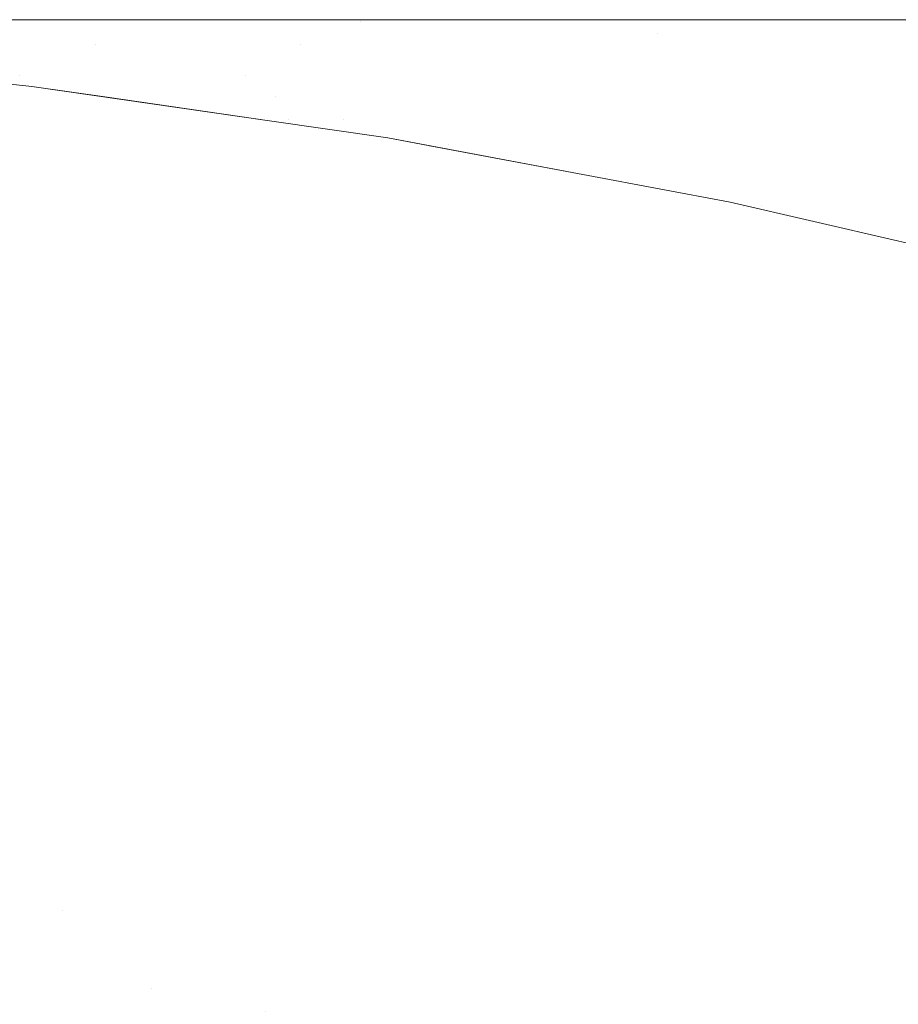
# Model space of a CAD drawing. Header units: centimetres. Extents: x -44.1 to 45.2, y 4.2 to 6.
# Tile 191 of 256: x -14.2305 to -14.2033, y 5.9697 to 6.0002. Entities that reach past the tile are written whole.
import ezdxf

# ---------------------------------------------------------------- set-up
doc = ezdxf.new("R2010")
doc.units = ezdxf.units.CM
doc.header["$LTSCALE"] = 2.54
doc.layers.add('Lucido design-1', color=7, linetype='Continuous')

# ---------------------------------------------------------------- blocks, each defined once
blk = doc.blocks.new('Gruppo-4-1')
at = {"color": 7, "linetype": 'Continuous', "lineweight": 9}
for points, invisible_edges in [([(-43.918995, 6.000144, -2276.319046), (-8.333029, 6.000212, -2276.32217), (-26.126012, 6.000212, -2276.32217)], 9), ([(-43.918995, 6.000144, -2276.319046), (45.04592, 6.000144, -2276.319046), (9.459954, 6.000212, -2276.32217), (-8.333029, 6.000212, -2276.32217)], 11), ([(-43.918995, 6.000144, -2276.319046), (-43.918995, 6.000117, -2276.317808), (45.04592, 6.000117, -2276.317808), (45.04592, 6.000144, -2276.319046)], 10), ([(45.04592, 6.000117, -2276.317808), (-43.918995, 6.000117, -2276.317808), (-43.918995, 5.999831, -2276.313454), (45.04592, 5.999831, -2276.313454)], 5), ([(-26.126012, 6.000212, -2276.32217), (-14.120548, 6.000212, -2276.558095), (-14.129963, 6.000212, -2276.56223)], 9), ([(-26.126012, 6.000212, -2276.32217), (-14.089491, 6.000212, -2276.546622), (-14.10558, 6.000212, -2276.552216)], 9), ([(-14.10558, 6.000212, -2276.552216), (-14.120548, 6.000212, -2276.558095), (-26.126012, 6.000212, -2276.32217)], 10), ([(-14.129963, 6.000212, -2276.56223), (-14.134415, 6.000212, -2276.564186), (-26.126012, 6.000212, -2276.32217)], 10), ([(-26.126012, 6.000212, -2276.32217), (-14.072283, 6.000212, -2276.541394), (-14.075757, 6.000212, -2276.542449)], 9), ([(-14.075757, 6.000212, -2276.542449), (-14.089491, 6.000212, -2276.546622), (-26.126012, 6.000212, -2276.32217)], 10), ([(-26.126012, 6.000212, -2276.32217), (-14.170201, 6.000212, -2276.583376), (-14.180076, 6.000212, -2276.589763)], 9), ([(-14.134415, 6.000212, -2276.564186), (-14.147216, 6.000212, -2276.570425), (-26.126012, 6.000212, -2276.32217)], 10), ([(-14.180076, 6.000212, -2276.589763), (-14.189107, 6.000212, -2276.596128), (-26.126012, 6.000212, -2276.32217)], 10), ([(-14.189107, 6.000212, -2276.596128), (-14.197353, 6.000212, -2276.602447), (-26.126012, 6.000212, -2276.32217)], 10), ([(-14.147216, 6.000212, -2276.570425), (-14.158989, 6.000212, -2276.576752), (-26.126012, 6.000212, -2276.32217)], 10), ([(-14.197353, 6.000212, -2276.602447), (-14.204873, 6.000212, -2276.6087), (-26.126012, 6.000212, -2276.32217)], 10), ([(-26.126012, 6.000212, -2276.32217), (-14.053981, 6.000212, -2276.536617), (-14.072283, 6.000212, -2276.541394)], 9), ([(-14.204873, 6.000212, -2276.6087), (-14.211723, 6.000212, -2276.614876), (-26.126012, 6.000212, -2276.32217)], 10), ([(-26.126012, 6.000212, -2276.32217), (-14.034641, 6.000212, -2276.532382), (-14.053981, 6.000212, -2276.536617)], 9), ([(-14.211723, 6.000212, -2276.614876), (-14.217956, 6.000212, -2276.620965), (-26.126012, 6.000212, -2276.32217)], 10), ([(-26.126012, 6.000212, -2276.32217), (-14.014352, 6.000212, -2276.528777), (-14.022745, 6.000212, -2276.530268), (-14.034641, 6.000212, -2276.532382)], 9), ([(-14.217956, 6.000212, -2276.620965), (-14.22362, 6.000212, -2276.626962), (-26.126012, 6.000212, -2276.32217)], 10), ([(-26.126012, 6.000212, -2276.32217), (-13.993237, 6.000212, -2276.525887), (-14.014352, 6.000212, -2276.528777)], 9), ([(-26.126012, 6.000212, -2276.32217), (-13.971451, 6.000212, -2276.523786), (-13.973416, 6.000212, -2276.523976)], 9), ([(-14.22362, 6.000212, -2276.626962), (-14.228762, 6.000212, -2276.632864), (-26.126012, 6.000212, -2276.32217)], 10), ([(-13.973416, 6.000212, -2276.523976), (-13.993237, 6.000212, -2276.525887), (-26.126012, 6.000212, -2276.32217)], 10), ([(-13.928939, 6.000212, -2276.52217), (-13.949183, 6.000212, -2276.522535), (-26.126012, 6.000212, -2276.32217), (-8.333029, 6.000212, -2276.32217)], 10), ([(-14.228762, 6.000212, -2276.632864), (-14.233423, 6.000212, -2276.63867), (-26.126012, 6.000212, -2276.32217)], 10), ([(-13.949183, 6.000212, -2276.522535), (-13.971451, 6.000212, -2276.523786), (-26.126012, 6.000212, -2276.32217)], 10), ([(-14.158989, 6.000212, -2276.576752), (-14.170201, 6.000212, -2276.583376), (-26.126012, 6.000212, -2276.32217)], 10), ([(-14.237639, 6.000212, -2276.644381), (-14.233423, 6.000212, -2276.63867), (-14.219983, 6.000163, -2276.629523), (-14.24864, 6.000163, -2276.673708)], 14), ([(-14.219983, 6.000163, -2276.629523), (-14.215371, 6.000017, -2276.630991), (-14.243574, 6.000017, -2276.674476), (-14.24864, 6.000163, -2276.673708)], 15), ([(-14.238523, 5.999774, -2276.675242), (-14.243574, 6.000017, -2276.674476), (-14.215371, 6.000017, -2276.630991), (-14.210773, 5.999774, -2276.632454)], 15), ([(-14.233423, 6.000212, -2276.63867), (-14.228762, 6.000212, -2276.632864), (-14.219983, 6.000163, -2276.629523)], 10), ([(-14.228762, 6.000212, -2276.632864), (-14.22362, 6.000212, -2276.626962), (-14.219983, 6.000163, -2276.629523)], 10), ([(-14.219983, 6.000163, -2276.629523), (-14.22362, 6.000212, -2276.626962), (-14.217956, 6.000212, -2276.620965), (-14.211723, 6.000212, -2276.614876)], 9), ([(-14.211723, 6.000212, -2276.614876), (-14.204873, 6.000212, -2276.6087), (-14.219983, 6.000163, -2276.629523)], 10), ([(-14.204873, 6.000212, -2276.6087), (-14.197353, 6.000212, -2276.602447), (-14.177456, 6.000163, -2276.592717), (-14.219983, 6.000163, -2276.629523)], 14), ([(-14.177456, 6.000163, -2276.592717), (-14.173518, 6.000017, -2276.594769), (-14.215371, 6.000017, -2276.630991), (-14.219983, 6.000163, -2276.629523)], 15), ([(-14.210773, 5.999774, -2276.632454), (-14.215371, 6.000017, -2276.630991), (-14.173518, 6.000017, -2276.594769), (-14.169592, 5.999774, -2276.596814)], 15), ([(45.04592, 5.999831, -2276.313454), (-43.918995, 5.999831, -2276.313454), (-43.918995, 5.999356, -2276.309117), (45.04592, 5.999356, -2276.309117)], 5), ([(-14.238523, 5.999774, -2276.675242), (-14.210773, 5.999774, -2276.632454), (-14.221819, 5.999434, -2276.654228)], 11), ([(-14.221819, 5.999434, -2276.654228), (-14.228185, 5.999434, -2276.664958), (-14.238523, 5.999774, -2276.675242)], 11), ([(-14.228185, 5.999434, -2276.664958), (-14.233494, 5.999434, -2276.676004), (-14.238523, 5.999774, -2276.675242)], 11), ([(-14.210773, 5.999774, -2276.632454), (-14.206195, 5.999434, -2276.633912), (-14.221819, 5.999434, -2276.654228)], 11), ([(-14.210773, 5.999774, -2276.632454), (-14.169592, 5.999774, -2276.596814), (-14.18725, 5.999434, -2276.615381)], 11), ([(-14.18725, 5.999434, -2276.615381), (-14.206195, 5.999434, -2276.633912), (-14.210773, 5.999774, -2276.632454)], 11), ([(-14.240717, 5.999434, -2276.698818), (-14.230518, 5.99847, -2276.699582), (-14.23229, 5.99847, -2276.710843)], 11), ([(-14.227587, 5.99847, -2276.688451), (-14.230518, 5.99847, -2276.699582), (-14.240717, 5.999434, -2276.698818), (-14.237687, 5.999434, -2276.687311)], 15), ([(-14.237687, 5.999434, -2276.687311), (-14.233494, 5.999434, -2276.676004), (-14.223531, 5.99847, -2276.677514), (-14.227587, 5.99847, -2276.688451)], 15), ([(-14.223531, 5.99847, -2276.677514), (-14.233494, 5.999434, -2276.676004), (-14.228185, 5.999434, -2276.664958)], 11), ([(-14.228185, 5.999434, -2276.664958), (-14.223272, 5.998999, -2276.665897), (-14.223531, 5.99847, -2276.677514)], 11), ([(-14.223272, 5.998999, -2276.665897), (-14.228185, 5.999434, -2276.664958), (-14.221819, 5.999434, -2276.654228), (-14.217011, 5.998999, -2276.655343)], 15), ([(-14.217011, 5.998999, -2276.655343), (-14.221819, 5.999434, -2276.654228), (-14.206195, 5.999434, -2276.633912), (-14.201643, 5.998999, -2276.635361)], 15), ([(-14.201643, 5.998999, -2276.635361), (-14.206195, 5.999434, -2276.633912), (-14.18725, 5.999434, -2276.615381), (-14.18301, 5.998999, -2276.617134)], 15), ([(45.04592, 5.999356, -2276.309117), (-43.918995, 5.999356, -2276.309117), (-43.918995, 5.998693, -2276.304805), (45.04592, 5.998693, -2276.304805)], 5), ([(-14.223272, 5.998999, -2276.665897), (-14.218396, 5.99847, -2276.666829), (-14.223531, 5.99847, -2276.677514)], 11), ([(-14.217011, 5.998999, -2276.655343), (-14.212238, 5.99847, -2276.65645), (-14.218396, 5.99847, -2276.666829), (-14.223272, 5.998999, -2276.665897)], 15), ([(-14.201643, 5.998999, -2276.635361), (-14.197125, 5.99847, -2276.636799), (-14.212238, 5.99847, -2276.65645), (-14.217011, 5.998999, -2276.655343)], 15), ([(45.04592, 5.998693, -2276.304805), (-43.918995, 5.998693, -2276.304805), (-43.918995, 5.997842, -2276.300526), (45.04592, 5.997842, -2276.300526)], 5), ([(-14.230146, 5.998146, -2276.72217), (-14.232887, 5.998426, -2276.72217), (-14.23229, 5.99847, -2276.710843)], 10), ([(-14.230146, 5.998146, -2276.72217), (-14.23229, 5.99847, -2276.710843), (-14.222209, 5.997135, -2276.711219)], 11), ([(-14.23229, 5.99847, -2276.710843), (-14.230518, 5.99847, -2276.699582), (-14.220495, 5.997135, -2276.700332), (-14.222209, 5.997135, -2276.711219)], 15), ([(-14.230518, 5.99847, -2276.699582), (-14.227587, 5.99847, -2276.688451), (-14.222599, 5.997848, -2276.689014)], 11), ([(-14.222599, 5.997848, -2276.689014), (-14.220495, 5.997135, -2276.700332), (-14.230518, 5.99847, -2276.699582)], 11), ([(-14.222599, 5.997848, -2276.689014), (-14.227587, 5.99847, -2276.688451), (-14.223531, 5.99847, -2276.677514), (-14.218611, 5.997848, -2276.67826)], 15), ([(-14.218611, 5.997848, -2276.67826), (-14.223531, 5.99847, -2276.677514), (-14.218396, 5.99847, -2276.666829), (-14.213561, 5.997848, -2276.667754)], 15), ([(-14.213561, 5.997848, -2276.667754), (-14.218396, 5.99847, -2276.666829), (-14.212238, 5.99847, -2276.65645), (-14.207506, 5.997848, -2276.657548)], 15), ([(-14.207506, 5.997848, -2276.657548), (-14.212238, 5.99847, -2276.65645), (-14.197125, 5.99847, -2276.636799), (-14.192646, 5.997848, -2276.638225)], 15), ([(-14.227966, 5.99742, -2276.931524), (-14.233019, 5.998039, -2276.931524), (-14.232944, 5.998278, -2276.928414), (-14.227877, 5.997657, -2276.928414)], 15), ([(-14.227877, 5.997657, -2276.928414), (-14.232944, 5.998278, -2276.928414), (-14.232898, 5.998422, -2276.925294), (-14.227824, 5.9978, -2276.925294)], 15), ([(-14.232898, 5.998422, -2276.925294), (-14.232887, 5.998426, -2276.92217), (-14.230146, 5.998146, -2276.92217)], 9), ([(-14.230146, 5.998146, -2276.92217), (-14.227824, 5.9978, -2276.925294), (-14.232898, 5.998422, -2276.925294)], 11), ([(-14.232887, 5.998426, -2276.72217), (-14.230146, 5.998146, -2276.72217), (-14.230146, 5.998146, -2276.92217), (-14.232887, 5.998426, -2276.92217)], 10), ([(-14.228089, 5.997088, -2276.934621), (-14.233125, 5.997705, -2276.934621), (-14.233019, 5.998039, -2276.931524), (-14.227966, 5.99742, -2276.931524)], 15), ([(-14.230146, 5.998146, -2276.72217), (-14.22279, 5.997084, -2276.72217), (-14.22279, 5.997084, -2276.92217), (-14.227812, 5.997809, -2276.92217)], 10), ([(-14.227812, 5.997809, -2276.92217), (-14.230146, 5.998146, -2276.92217), (-14.230146, 5.998146, -2276.72217)], 10), ([(-14.222209, 5.997135, -2276.711219), (-14.22279, 5.997084, -2276.72217), (-14.230146, 5.998146, -2276.72217)], 9), ([(-14.230146, 5.998146, -2276.92217), (-14.227812, 5.997809, -2276.92217), (-14.227824, 5.9978, -2276.925294)], 10), ([(45.04592, 5.997842, -2276.300526), (-43.918995, 5.997842, -2276.300526), (-43.918995, 5.996805, -2276.296288), (45.04592, 5.996805, -2276.296288)], 5), ([(-14.228246, 5.996663, -2276.9377), (-14.233261, 5.997277, -2276.9377), (-14.233125, 5.997705, -2276.934621), (-14.228089, 5.997088, -2276.934621)], 15), ([(-14.227877, 5.997657, -2276.928414), (-14.222863, 5.996946, -2276.928414), (-14.222963, 5.99671, -2276.931524), (-14.227966, 5.99742, -2276.931524)], 15), ([(-14.227824, 5.9978, -2276.925294), (-14.222802, 5.997088, -2276.925294), (-14.222863, 5.996946, -2276.928414), (-14.227877, 5.997657, -2276.928414)], 15), ([(-14.227812, 5.997809, -2276.92217), (-14.22279, 5.997084, -2276.92217), (-14.222802, 5.997088, -2276.925294), (-14.227824, 5.9978, -2276.925294)], 14), ([(-14.218611, 5.997848, -2276.67826), (-14.213741, 5.997135, -2276.678998), (-14.217662, 5.997135, -2276.689572), (-14.222599, 5.997848, -2276.689014)], 15), ([(-14.222599, 5.997848, -2276.689014), (-14.217662, 5.997135, -2276.689572), (-14.220495, 5.997135, -2276.700332)], 11), ([(-14.213561, 5.997848, -2276.667754), (-14.208776, 5.997135, -2276.668668), (-14.213741, 5.997135, -2276.678998), (-14.218611, 5.997848, -2276.67826)], 15), ([(-14.207506, 5.997848, -2276.657548), (-14.202823, 5.997135, -2276.658634), (-14.208776, 5.997135, -2276.668668), (-14.213561, 5.997848, -2276.667754)], 15), ([(-14.192646, 5.997848, -2276.638225), (-14.188212, 5.997135, -2276.639636), (-14.202823, 5.997135, -2276.658634), (-14.207506, 5.997848, -2276.657548)], 15), ([(-14.228438, 5.996146, -2276.940757), (-14.233425, 5.996757, -2276.940757), (-14.233261, 5.997277, -2276.9377), (-14.228246, 5.996663, -2276.9377)], 15), ([(-14.227966, 5.99742, -2276.931524), (-14.222963, 5.99671, -2276.931524), (-14.223103, 5.996381, -2276.934621), (-14.228089, 5.997088, -2276.934621)], 15), ([(-14.228089, 5.997088, -2276.934621), (-14.223103, 5.996381, -2276.934621), (-14.223283, 5.995959, -2276.9377), (-14.228246, 5.996663, -2276.9377)], 15), ([(-14.218018, 5.995912, -2276.931524), (-14.222963, 5.99671, -2276.931524), (-14.222863, 5.996946, -2276.928414), (-14.217906, 5.996146, -2276.928414)], 15), ([(-14.217906, 5.996146, -2276.928414), (-14.222863, 5.996946, -2276.928414), (-14.222802, 5.997088, -2276.925294), (-14.217838, 5.996287, -2276.925294)], 15), ([(-14.222802, 5.997088, -2276.925294), (-14.22279, 5.997084, -2276.92217), (-14.219125, 5.996554, -2276.92217)], 9), ([(-14.219125, 5.996554, -2276.92217), (-14.217838, 5.996287, -2276.925294), (-14.222802, 5.997088, -2276.925294)], 11), ([(-14.219125, 5.996554, -2276.72217), (-14.22279, 5.997084, -2276.72217), (-14.222209, 5.997135, -2276.711219)], 10), ([(-14.22279, 5.997084, -2276.72217), (-14.219125, 5.996554, -2276.72217), (-14.219125, 5.996554, -2276.92217), (-14.22279, 5.997084, -2276.92217)], 10), ([(-14.222209, 5.997135, -2276.711219), (-14.217252, 5.996334, -2276.711404), (-14.219125, 5.996554, -2276.72217)], 11), ([(-14.217252, 5.996334, -2276.711404), (-14.222209, 5.997135, -2276.711219), (-14.220495, 5.997135, -2276.700332), (-14.215568, 5.996334, -2276.700701)], 15), ([(-14.215568, 5.996334, -2276.700701), (-14.220495, 5.997135, -2276.700332), (-14.217662, 5.997135, -2276.689572), (-14.212782, 5.996334, -2276.690123)], 15), ([(-14.212782, 5.996334, -2276.690123), (-14.217662, 5.997135, -2276.689572), (-14.213741, 5.997135, -2276.678998), (-14.208927, 5.996334, -2276.679728)], 15), ([(-14.208927, 5.996334, -2276.679728), (-14.213741, 5.997135, -2276.678998), (-14.208776, 5.997135, -2276.668668), (-14.204047, 5.996334, -2276.669573)], 15), ([(-14.204047, 5.996334, -2276.669573), (-14.208776, 5.997135, -2276.668668), (-14.202823, 5.997135, -2276.658634), (-14.198194, 5.996334, -2276.659708)], 15), ([(45.04592, 5.996805, -2276.296288), (-43.918995, 5.996805, -2276.296288), (-43.918995, 5.995584, -2276.292099), (45.04592, 5.995584, -2276.292099)], 5), ([(-14.228663, 5.995539, -2276.943786), (-14.233619, 5.996146, -2276.943786), (-14.233425, 5.996757, -2276.940757), (-14.228438, 5.996146, -2276.940757)], 15), ([(-14.228246, 5.996663, -2276.9377), (-14.223283, 5.995959, -2276.9377), (-14.223501, 5.995446, -2276.940757), (-14.228438, 5.996146, -2276.940757)], 15), ([(-14.218175, 5.995586, -2276.934621), (-14.223103, 5.996381, -2276.934621), (-14.222963, 5.99671, -2276.931524), (-14.218018, 5.995912, -2276.931524)], 15), ([(-14.218376, 5.995167, -2276.9377), (-14.223283, 5.995959, -2276.9377), (-14.223103, 5.996381, -2276.934621), (-14.218175, 5.995586, -2276.934621)], 15), ([(-14.219125, 5.996554, -2276.72217), (-14.212924, 5.995391, -2276.72217), (-14.212924, 5.995391, -2276.92217), (-14.21782, 5.99631, -2276.92217)], 10), ([(-14.21782, 5.99631, -2276.92217), (-14.219125, 5.996554, -2276.92217), (-14.219125, 5.996554, -2276.72217)], 10), ([(-14.212924, 5.995391, -2276.72217), (-14.219125, 5.996554, -2276.72217), (-14.217252, 5.996334, -2276.711404)], 10), ([(-14.219125, 5.996554, -2276.92217), (-14.21782, 5.99631, -2276.92217), (-14.217838, 5.996287, -2276.925294)], 10), ([(-14.217252, 5.996334, -2276.711404), (-14.21236, 5.995446, -2276.711587), (-14.212924, 5.995391, -2276.72217)], 11), ([(-14.215568, 5.996334, -2276.700701), (-14.210704, 5.995446, -2276.701066), (-14.21236, 5.995446, -2276.711587), (-14.217252, 5.996334, -2276.711404)], 15), ([(-14.212782, 5.996334, -2276.690123), (-14.207966, 5.995446, -2276.690667), (-14.210704, 5.995446, -2276.701066), (-14.215568, 5.996334, -2276.700701)], 15), ([(-14.208927, 5.996334, -2276.679728), (-14.204176, 5.995446, -2276.680448), (-14.207966, 5.995446, -2276.690667), (-14.212782, 5.996334, -2276.690123)], 15), ([(-14.204047, 5.996334, -2276.669573), (-14.199379, 5.995446, -2276.670465), (-14.204176, 5.995446, -2276.680448), (-14.208927, 5.996334, -2276.679728)], 15), ([(-14.198194, 5.996334, -2276.659708), (-14.193625, 5.995446, -2276.660768), (-14.199379, 5.995446, -2276.670465), (-14.204047, 5.996334, -2276.669573)], 15), ([(-14.228921, 5.994844, -2276.946785), (-14.233841, 5.995446, -2276.946785), (-14.233619, 5.996146, -2276.943786), (-14.228663, 5.995539, -2276.943786)], 15), ([(-14.228438, 5.996146, -2276.940757), (-14.223501, 5.995446, -2276.940757), (-14.223757, 5.994844, -2276.943786), (-14.228663, 5.995539, -2276.943786)], 15), ([(-14.217906, 5.996146, -2276.928414), (-14.213014, 5.99526, -2276.928414), (-14.213138, 5.995028, -2276.931524), (-14.218018, 5.995912, -2276.931524)], 15), ([(-14.217838, 5.996287, -2276.925294), (-14.212939, 5.995399, -2276.925294), (-14.213014, 5.99526, -2276.928414), (-14.217906, 5.996146, -2276.928414)], 15), ([(-14.212939, 5.995399, -2276.925294), (-14.217838, 5.996287, -2276.925294), (-14.21782, 5.99631, -2276.92217)], 11), ([(-14.21782, 5.99631, -2276.92217), (-14.212924, 5.995391, -2276.92217), (-14.212939, 5.995399, -2276.925294)], 10), ([(-14.218621, 5.994659, -2276.940757), (-14.223501, 5.995446, -2276.940757), (-14.223283, 5.995959, -2276.9377), (-14.218376, 5.995167, -2276.9377)], 15), ([(-14.218018, 5.995912, -2276.931524), (-14.213138, 5.995028, -2276.931524), (-14.213312, 5.994704, -2276.934621), (-14.218175, 5.995586, -2276.934621)], 15), ([(45.04592, 5.995584, -2276.292099), (-43.918995, 5.995584, -2276.292099), (-43.918995, 5.994181, -2276.287968), (45.04592, 5.994181, -2276.287968)], 5), ([(-14.229211, 5.994061, -2276.94975), (-14.234091, 5.994659, -2276.94975), (-14.233841, 5.995446, -2276.946785), (-14.228921, 5.994844, -2276.946785)], 15), ([(-14.228663, 5.995539, -2276.943786), (-14.223757, 5.994844, -2276.943786), (-14.224051, 5.994153, -2276.946785), (-14.228921, 5.994844, -2276.946785)], 15), ([(-14.218908, 5.994061, -2276.943786), (-14.223757, 5.994844, -2276.943786), (-14.223501, 5.995446, -2276.940757), (-14.218621, 5.994659, -2276.940757)], 15), ([(-14.218175, 5.995586, -2276.934621), (-14.213312, 5.994704, -2276.934621), (-14.213534, 5.99429, -2276.9377), (-14.218376, 5.995167, -2276.9377)], 15), ([(-14.208523, 5.994566, -2276.72217), (-14.212924, 5.995391, -2276.72217), (-14.21236, 5.995446, -2276.711587)], 10), ([(-14.21236, 5.995446, -2276.711587), (-14.207539, 5.994473, -2276.711767), (-14.208523, 5.994566, -2276.72217)], 11), ([(-14.207539, 5.994473, -2276.711767), (-14.21236, 5.995446, -2276.711587), (-14.210704, 5.995446, -2276.701066), (-14.205911, 5.994473, -2276.701425)], 15), ([(-14.205911, 5.994473, -2276.701425), (-14.210704, 5.995446, -2276.701066), (-14.207966, 5.995446, -2276.690667), (-14.203219, 5.994473, -2276.691203)], 15), ([(-14.203219, 5.994473, -2276.691203), (-14.207966, 5.995446, -2276.690667), (-14.204176, 5.995446, -2276.680448), (-14.199494, 5.994473, -2276.681158)], 15), ([(-14.199494, 5.994473, -2276.681158), (-14.204176, 5.995446, -2276.680448), (-14.199379, 5.995446, -2276.670465), (-14.194778, 5.994473, -2276.671345)], 15), ([(-14.218376, 5.995167, -2276.9377), (-14.213534, 5.99429, -2276.9377), (-14.213805, 5.993786, -2276.940757), (-14.218621, 5.994659, -2276.940757)], 15), ([(-14.208329, 5.99406, -2276.931524), (-14.213138, 5.995028, -2276.931524), (-14.213014, 5.99526, -2276.928414), (-14.208192, 5.994289, -2276.928414)], 15), ([(-14.208192, 5.994289, -2276.928414), (-14.213014, 5.99526, -2276.928414), (-14.212939, 5.995399, -2276.925294), (-14.208111, 5.994427, -2276.925294)], 15), ([(-14.212939, 5.995399, -2276.925294), (-14.212924, 5.995391, -2276.92217), (-14.208523, 5.994566, -2276.92217)], 9), ([(-14.208523, 5.994566, -2276.92217), (-14.208111, 5.994427, -2276.925294), (-14.212939, 5.995399, -2276.925294)], 11), ([(-14.212924, 5.995391, -2276.72217), (-14.208523, 5.994566, -2276.72217), (-14.208523, 5.994566, -2276.92217), (-14.212924, 5.995391, -2276.92217)], 10), ([(-14.228921, 5.994844, -2276.946785), (-14.224051, 5.994153, -2276.946785), (-14.224382, 5.993376, -2276.94975), (-14.229211, 5.994061, -2276.94975)], 15), ([(-14.219238, 5.993376, -2276.946785), (-14.224051, 5.994153, -2276.946785), (-14.223757, 5.994844, -2276.943786), (-14.218908, 5.994061, -2276.943786)], 15), ([(-14.208519, 5.99374, -2276.934621), (-14.213312, 5.994704, -2276.934621), (-14.213138, 5.995028, -2276.931524), (-14.208329, 5.99406, -2276.931524)], 15), ([(-14.229533, 5.993194, -2276.952675), (-14.234367, 5.993786, -2276.952675), (-14.234091, 5.994659, -2276.94975), (-14.229211, 5.994061, -2276.94975)], 15), ([(-14.218621, 5.994659, -2276.940757), (-14.213805, 5.993786, -2276.940757), (-14.214123, 5.993194, -2276.943786), (-14.218908, 5.994061, -2276.943786)], 15), ([(-14.208762, 5.99333, -2276.9377), (-14.213534, 5.99429, -2276.9377), (-14.213312, 5.994704, -2276.934621), (-14.208519, 5.99374, -2276.934621)], 15), ([(-14.203341, 5.993366, -2276.92217), (-14.208523, 5.994566, -2276.92217), (-14.208523, 5.994566, -2276.72217), (-14.203341, 5.993366, -2276.72217)], 10), ([(-14.203341, 5.993366, -2276.72217), (-14.208523, 5.994566, -2276.72217), (-14.207539, 5.994473, -2276.711767)], 10), ([(-14.208111, 5.994427, -2276.925294), (-14.208523, 5.994566, -2276.92217), (-14.203341, 5.993366, -2276.92217)], 9), ([(-14.209058, 5.992831, -2276.940757), (-14.213805, 5.993786, -2276.940757), (-14.213534, 5.99429, -2276.9377), (-14.208762, 5.99333, -2276.9377)], 15), ([(-14.208192, 5.994289, -2276.928414), (-14.203447, 5.993238, -2276.928414), (-14.203595, 5.993011, -2276.931524), (-14.208329, 5.99406, -2276.931524)], 15), ([(-14.208111, 5.994427, -2276.925294), (-14.203358, 5.993374, -2276.925294), (-14.203447, 5.993238, -2276.928414), (-14.208192, 5.994289, -2276.928414)], 15), ([(-14.203341, 5.993366, -2276.92217), (-14.203358, 5.993374, -2276.925294), (-14.208111, 5.994427, -2276.925294)], 11), ([(-14.205911, 5.994473, -2276.701425), (-14.201193, 5.99342, -2276.701778), (-14.202793, 5.99342, -2276.711944), (-14.207539, 5.994473, -2276.711767)], 15), ([(-14.207539, 5.994473, -2276.711767), (-14.202793, 5.99342, -2276.711944), (-14.203341, 5.993366, -2276.72217)], 11), ([(-14.203219, 5.994473, -2276.691203), (-14.198548, 5.99342, -2276.69173), (-14.201193, 5.99342, -2276.701778), (-14.205911, 5.994473, -2276.701425)], 15), ([(45.04592, 5.994181, -2276.287968), (-43.918995, 5.994181, -2276.287968), (-43.918995, 5.9926, -2276.283902), (45.04592, 5.9926, -2276.283902)], 5), ([(-14.229211, 5.994061, -2276.94975), (-14.224382, 5.993376, -2276.94975), (-14.224748, 5.992515, -2276.952675), (-14.229533, 5.993194, -2276.952675)], 15), ([(-14.219608, 5.992606, -2276.94975), (-14.224382, 5.993376, -2276.94975), (-14.224051, 5.994153, -2276.946785), (-14.219238, 5.993376, -2276.946785)], 15), ([(-14.218908, 5.994061, -2276.943786), (-14.214123, 5.993194, -2276.943786), (-14.214487, 5.992515, -2276.946785), (-14.219238, 5.993376, -2276.946785)], 15), ([(-14.208329, 5.99406, -2276.931524), (-14.203595, 5.993011, -2276.931524), (-14.203801, 5.992694, -2276.934621), (-14.208519, 5.99374, -2276.934621)], 15), ([(-14.229885, 5.992245, -2276.955559), (-14.23467, 5.992831, -2276.955559), (-14.234367, 5.993786, -2276.952675), (-14.229533, 5.993194, -2276.952675)], 15), ([(-14.209406, 5.992245, -2276.943786), (-14.214123, 5.993194, -2276.943786), (-14.213805, 5.993786, -2276.940757), (-14.209058, 5.992831, -2276.940757)], 15), ([(-14.208519, 5.99374, -2276.934621), (-14.203801, 5.992694, -2276.934621), (-14.204065, 5.992289, -2276.9377), (-14.208762, 5.99333, -2276.9377)], 15), ([(-14.220018, 5.991752, -2276.952675), (-14.224748, 5.992515, -2276.952675), (-14.224382, 5.993376, -2276.94975), (-14.219608, 5.992606, -2276.94975)], 15), ([(-14.219238, 5.993376, -2276.946785), (-14.214487, 5.992515, -2276.946785), (-14.214896, 5.991752, -2276.94975), (-14.219608, 5.992606, -2276.94975)], 15), ([(-14.208762, 5.99333, -2276.9377), (-14.204065, 5.992289, -2276.9377), (-14.204386, 5.991795, -2276.940757), (-14.209058, 5.992831, -2276.940757)], 15), ([(-14.198784, 5.992107, -2276.928414), (-14.203447, 5.993238, -2276.928414), (-14.203358, 5.993374, -2276.925294), (-14.198688, 5.992242, -2276.925294)], 15), ([(-14.198688, 5.992242, -2276.925294), (-14.203358, 5.993374, -2276.925294), (-14.203341, 5.993366, -2276.92217)], 11), ([(-14.19842, 5.992227, -2276.72217), (-14.203341, 5.993366, -2276.72217), (-14.202793, 5.99342, -2276.711944)], 10), ([(-14.203341, 5.993366, -2276.72217), (-14.19842, 5.992227, -2276.72217), (-14.19842, 5.992227, -2276.92217), (-14.203341, 5.993366, -2276.92217)], 10), ([(-14.203341, 5.993366, -2276.92217), (-14.19842, 5.992227, -2276.92217), (-14.198688, 5.992242, -2276.925294)], 10), ([(-14.229533, 5.993194, -2276.952675), (-14.224748, 5.992515, -2276.952675), (-14.225149, 5.991573, -2276.955559), (-14.229885, 5.992245, -2276.955559)], 15), ([(-14.209804, 5.991573, -2276.946785), (-14.214487, 5.992515, -2276.946785), (-14.214123, 5.993194, -2276.943786), (-14.209406, 5.992245, -2276.943786)], 15), ([(-14.199165, 5.99157, -2276.934621), (-14.203801, 5.992694, -2276.934621), (-14.203595, 5.993011, -2276.931524), (-14.198943, 5.991883, -2276.931524)], 15), ([(-14.198943, 5.991883, -2276.931524), (-14.203595, 5.993011, -2276.931524), (-14.203447, 5.993238, -2276.928414), (-14.198784, 5.992107, -2276.928414)], 15), ([(-14.230267, 5.991216, -2276.958396), (-14.234998, 5.991795, -2276.958396), (-14.23467, 5.992831, -2276.955559), (-14.229885, 5.992245, -2276.955559)], 15), ([(-14.209058, 5.992831, -2276.940757), (-14.204386, 5.991795, -2276.940757), (-14.204764, 5.991216, -2276.943786), (-14.209406, 5.992245, -2276.943786)], 15), ([(-14.199449, 5.99117, -2276.9377), (-14.204065, 5.992289, -2276.9377), (-14.203801, 5.992694, -2276.934621), (-14.199165, 5.99157, -2276.934621)], 15), ([(45.04592, 5.9926, -2276.283902), (-43.918995, 5.9926, -2276.283902), (-43.918995, 5.990843, -2276.279908), (45.04592, 5.990843, -2276.279908)], 5), ([(-14.220468, 5.990818, -2276.955559), (-14.225149, 5.991573, -2276.955559), (-14.224748, 5.992515, -2276.952675), (-14.220018, 5.991752, -2276.952675)], 15), ([(-14.219608, 5.992606, -2276.94975), (-14.214896, 5.991752, -2276.94975), (-14.21535, 5.990906, -2276.952675), (-14.220018, 5.991752, -2276.952675)], 15), ([(-14.210253, 5.990818, -2276.94975), (-14.214896, 5.991752, -2276.94975), (-14.214487, 5.992515, -2276.946785), (-14.209804, 5.991573, -2276.946785)], 15), ([(-14.229885, 5.992245, -2276.955559), (-14.225149, 5.991573, -2276.955559), (-14.225583, 5.990552, -2276.958396), (-14.230267, 5.991216, -2276.958396)], 15), ([(-14.209406, 5.992245, -2276.943786), (-14.204764, 5.991216, -2276.943786), (-14.205196, 5.990552, -2276.946785), (-14.209804, 5.991573, -2276.946785)], 15), ([(-14.199795, 5.990683, -2276.940757), (-14.204386, 5.991795, -2276.940757), (-14.204065, 5.992289, -2276.9377), (-14.199449, 5.99117, -2276.9377)], 15), ([(-14.230677, 5.99011, -2276.961185), (-14.235351, 5.990683, -2276.961185), (-14.234998, 5.991795, -2276.958396), (-14.230267, 5.991216, -2276.958396)], 15), ([(-14.200202, 5.99011, -2276.943786), (-14.204764, 5.991216, -2276.943786), (-14.204386, 5.991795, -2276.940757), (-14.199795, 5.990683, -2276.940757)], 15), ([(-14.220954, 5.989805, -2276.958396), (-14.225583, 5.990552, -2276.958396), (-14.225149, 5.991573, -2276.955559), (-14.220468, 5.990818, -2276.955559)], 15), ([(-14.220018, 5.991752, -2276.952675), (-14.21535, 5.990906, -2276.952675), (-14.215847, 5.98998, -2276.955559), (-14.220468, 5.990818, -2276.955559)], 15), ([(-14.21075, 5.98998, -2276.952675), (-14.21535, 5.990906, -2276.952675), (-14.214896, 5.991752, -2276.94975), (-14.210253, 5.990818, -2276.94975)], 15), ([(-14.209804, 5.991573, -2276.946785), (-14.205196, 5.990552, -2276.946785), (-14.205683, 5.989805, -2276.94975), (-14.210253, 5.990818, -2276.94975)], 15), ([(-14.230267, 5.991216, -2276.958396), (-14.225583, 5.990552, -2276.958396), (-14.226051, 5.989454, -2276.961185), (-14.230677, 5.99011, -2276.961185)], 15), ([(-14.200668, 5.989454, -2276.946785), (-14.205196, 5.990552, -2276.946785), (-14.204764, 5.991216, -2276.943786), (-14.200202, 5.99011, -2276.943786)], 15), ([(45.04592, 5.990843, -2276.279908), (-43.918995, 5.990843, -2276.279908), (-43.918995, 5.988913, -2276.275995), (45.04592, 5.988913, -2276.275995)], 5), ([(-14.211293, 5.989064, -2276.955559), (-14.215847, 5.98998, -2276.955559), (-14.21535, 5.990906, -2276.952675), (-14.21075, 5.98998, -2276.952675)], 15), ([(-14.221478, 5.988716, -2276.961185), (-14.226051, 5.989454, -2276.961185), (-14.225583, 5.990552, -2276.958396), (-14.220954, 5.989805, -2276.958396)], 15), ([(-14.220468, 5.990818, -2276.955559), (-14.215847, 5.98998, -2276.955559), (-14.216386, 5.988977, -2276.958396), (-14.220954, 5.989805, -2276.958396)], 15), ([(-14.210253, 5.990818, -2276.94975), (-14.205683, 5.989805, -2276.94975), (-14.206222, 5.988977, -2276.952675), (-14.21075, 5.98998, -2276.952675)], 15), ([(-14.201192, 5.988716, -2276.94975), (-14.205683, 5.989805, -2276.94975), (-14.205196, 5.990552, -2276.946785), (-14.200668, 5.989454, -2276.946785)], 15), ([(-14.230677, 5.99011, -2276.961185), (-14.226051, 5.989454, -2276.961185), (-14.226549, 5.988283, -2276.963922), (-14.231114, 5.98893, -2276.963922)], 15), ([(-14.211883, 5.988071, -2276.958396), (-14.216386, 5.988977, -2276.958396), (-14.215847, 5.98998, -2276.955559), (-14.211293, 5.989064, -2276.955559)], 15), ([(-14.21075, 5.98998, -2276.952675), (-14.206222, 5.988977, -2276.952675), (-14.206812, 5.988071, -2276.955559), (-14.211293, 5.989064, -2276.955559)], 15), ([(-14.220954, 5.989805, -2276.958396), (-14.216386, 5.988977, -2276.958396), (-14.216965, 5.987898, -2276.961185), (-14.221478, 5.988716, -2276.961185)], 15), ([(-14.201772, 5.987898, -2276.952675), (-14.206222, 5.988977, -2276.952675), (-14.205683, 5.989805, -2276.94975), (-14.201192, 5.988716, -2276.94975)], 15), ([(-14.222036, 5.987555, -2276.963922), (-14.226549, 5.988283, -2276.963922), (-14.226051, 5.989454, -2276.961185), (-14.221478, 5.988716, -2276.961185)], 15), ([(-14.211293, 5.989064, -2276.955559), (-14.206812, 5.988071, -2276.955559), (-14.207451, 5.987088, -2276.958396), (-14.211883, 5.988071, -2276.958396)], 15), ([(45.04592, 5.988913, -2276.275995), (-43.918995, 5.988913, -2276.275995), (-43.918995, 5.986815, -2276.27217), (45.04592, 5.986815, -2276.27217)], 5), ([(-14.231114, 5.98893, -2276.963922), (-14.226549, 5.988283, -2276.963922), (-14.227077, 5.987041, -2276.966604), (-14.231578, 5.98768, -2276.966604)], 15), ([(-14.221478, 5.988716, -2276.961185), (-14.216965, 5.987898, -2276.961185), (-14.217582, 5.986748, -2276.963922), (-14.222036, 5.987555, -2276.963922)], 15), ([(-14.212516, 5.987003, -2276.961185), (-14.216965, 5.987898, -2276.961185), (-14.216386, 5.988977, -2276.958396), (-14.211883, 5.988071, -2276.958396)], 15), ([(-14.202408, 5.987003, -2276.955559), (-14.206812, 5.988071, -2276.955559), (-14.206222, 5.988977, -2276.952675), (-14.201772, 5.987898, -2276.952675)], 15), ([(-14.222628, 5.986323, -2276.966604), (-14.227077, 5.987041, -2276.966604), (-14.226549, 5.988283, -2276.963922), (-14.222036, 5.987555, -2276.963922)], 15), ([(-14.213192, 5.985864, -2276.963922), (-14.217582, 5.986748, -2276.963922), (-14.216965, 5.987898, -2276.961185), (-14.212516, 5.987003, -2276.961185)], 15), ([(-14.211883, 5.988071, -2276.958396), (-14.207451, 5.987088, -2276.958396), (-14.208139, 5.986033, -2276.961185), (-14.212516, 5.987003, -2276.961185)], 15), ([(-14.203096, 5.986033, -2276.958396), (-14.207451, 5.987088, -2276.958396), (-14.206812, 5.988071, -2276.955559), (-14.202408, 5.987003, -2276.955559)], 15), ([(-14.231578, 5.98768, -2276.966604), (-14.227077, 5.987041, -2276.966604), (-14.227634, 5.985732, -2276.969229), (-14.232067, 5.986361, -2276.969229)], 15), ([(-14.222036, 5.987555, -2276.963922), (-14.217582, 5.986748, -2276.963922), (-14.218237, 5.985528, -2276.966604), (-14.222628, 5.986323, -2276.966604)], 15), ([(-14.223252, 5.985025, -2276.969229), (-14.227634, 5.985732, -2276.969229), (-14.227077, 5.987041, -2276.966604), (-14.222628, 5.986323, -2276.966604)], 15), ([(-14.212516, 5.987003, -2276.961185), (-14.208139, 5.986033, -2276.961185), (-14.208872, 5.984907, -2276.963922), (-14.213192, 5.985864, -2276.963922)], 15), ([(-14.203837, 5.98499, -2276.961185), (-14.208139, 5.986033, -2276.961185), (-14.207451, 5.987088, -2276.958396), (-14.203096, 5.986033, -2276.958396)], 15), ([(45.04592, 5.985531, -2276.270055), (45.04592, 5.986815, -2276.27217), (-43.918995, 5.986815, -2276.27217), (-43.918995, 5.985531, -2276.270055)], 10), ([(-14.213909, 5.984657, -2276.966604), (-14.218237, 5.985528, -2276.966604), (-14.217582, 5.986748, -2276.963922), (-14.213192, 5.985864, -2276.963922)], 15), ([(-14.232067, 5.986361, -2276.969229), (-14.227634, 5.985732, -2276.969229), (-14.228218, 5.984359, -2276.971794), (-14.232581, 5.984978, -2276.971794)], 15), ([(-14.222628, 5.986323, -2276.966604), (-14.218237, 5.985528, -2276.966604), (-14.218927, 5.984242, -2276.969229), (-14.223252, 5.985025, -2276.969229)], 15), ([(-14.204626, 5.983878, -2276.963922), (-14.208872, 5.984907, -2276.963922), (-14.208139, 5.986033, -2276.961185), (-14.203837, 5.98499, -2276.961185)], 15), ([(-14.203096, 5.986033, -2276.958396), (-14.198822, 5.984907, -2276.958396), (-14.199615, 5.983878, -2276.961185), (-14.203837, 5.98499, -2276.961185)], 15), ([(-14.223907, 5.983664, -2276.971794), (-14.228218, 5.984359, -2276.971794), (-14.227634, 5.985732, -2276.969229), (-14.223252, 5.985025, -2276.969229)], 15), ([(-14.213192, 5.985864, -2276.963922), (-14.208872, 5.984907, -2276.963922), (-14.20965, 5.983713, -2276.966604), (-14.213909, 5.984657, -2276.966604)], 15), ([(-43.918995, 5.985531, -2276.270055), (-43.918995, 5.984551, -2276.26844), (45.04592, 5.984551, -2276.26844), (45.04592, 5.985531, -2276.270055)], 10), ([(-14.214664, 5.983384, -2276.969229), (-14.218927, 5.984242, -2276.969229), (-14.218237, 5.985528, -2276.966604), (-14.213909, 5.984657, -2276.966604)], 15), ([(-14.232581, 5.984978, -2276.971794), (-14.228218, 5.984359, -2276.971794), (-14.228828, 5.982926, -2276.974297), (-14.233116, 5.983534, -2276.974297)], 15), ([(-14.223252, 5.985025, -2276.969229), (-14.218927, 5.984242, -2276.969229), (-14.219651, 5.982893, -2276.971794), (-14.223907, 5.983664, -2276.971794)], 15), ([(-14.205464, 5.982698, -2276.966604), (-14.20965, 5.983713, -2276.966604), (-14.208872, 5.984907, -2276.963922), (-14.204626, 5.983878, -2276.963922)], 15), ([(-14.203837, 5.98499, -2276.961185), (-14.199615, 5.983878, -2276.961185), (-14.20046, 5.98278, -2276.963922), (-14.204626, 5.983878, -2276.963922)], 15), ([(45.04592, 5.983999, -2276.267613), (45.04592, 5.984551, -2276.26844), (-43.918995, 5.984551, -2276.26844), (-43.918995, 5.983999, -2276.267613)], 10), ([(-14.213909, 5.984657, -2276.966604), (-14.20965, 5.983713, -2276.966604), (-14.210469, 5.982454, -2276.969229), (-14.214664, 5.983384, -2276.969229)], 15), ([(-14.22459, 5.982242, -2276.974297), (-14.228828, 5.982926, -2276.974297), (-14.228218, 5.984359, -2276.971794), (-14.223907, 5.983664, -2276.971794)], 15), ([(-14.215457, 5.982048, -2276.971794), (-14.219651, 5.982893, -2276.971794), (-14.218927, 5.984242, -2276.969229), (-14.214664, 5.983384, -2276.969229)], 15), ([(-43.918995, 5.983999, -2276.267613), (-43.918995, 5.982127, -2276.264812), (45.04592, 5.982127, -2276.264812), (45.04592, 5.983999, -2276.267613)], 10), ([(-14.204626, 5.983878, -2276.963922), (-14.20046, 5.98278, -2276.963922), (-14.201356, 5.981616, -2276.966604), (-14.205464, 5.982698, -2276.966604)], 15), ([(-14.233116, 5.983534, -2276.974297), (-14.228828, 5.982926, -2276.974297), (-14.229463, 5.981434, -2276.976736), (-14.233674, 5.982031, -2276.976736)], 15), ([(-14.223907, 5.983664, -2276.971794), (-14.219651, 5.982893, -2276.971794), (-14.220407, 5.981484, -2276.974297), (-14.22459, 5.982242, -2276.974297)], 15), ([(-14.206347, 5.981455, -2276.969229), (-14.210469, 5.982454, -2276.969229), (-14.20965, 5.983713, -2276.966604), (-14.205464, 5.982698, -2276.966604)], 15), ([(-14.214664, 5.983384, -2276.969229), (-14.210469, 5.982454, -2276.969229), (-14.211329, 5.981134, -2276.971794), (-14.215457, 5.982048, -2276.971794)], 15), ([(-14.225301, 5.980763, -2276.976736), (-14.229463, 5.981434, -2276.976736), (-14.228828, 5.982926, -2276.974297), (-14.22459, 5.982242, -2276.974297)], 15), ([(-14.216284, 5.980654, -2276.974297), (-14.220407, 5.981484, -2276.974297), (-14.219651, 5.982893, -2276.971794), (-14.215457, 5.982048, -2276.971794)], 15), ([(-14.205464, 5.982698, -2276.966604), (-14.201356, 5.981616, -2276.966604), (-14.202301, 5.980389, -2276.969229), (-14.206347, 5.981455, -2276.969229)], 15), ([(-14.207273, 5.98015, -2276.971794), (-14.211329, 5.981134, -2276.971794), (-14.210469, 5.982454, -2276.969229), (-14.206347, 5.981455, -2276.969229)], 15), ([(45.04592, 5.982127, -2276.264812), (-43.918995, 5.982127, -2276.264812), (-43.918995, 5.979547, -2276.261294), (45.04592, 5.979547, -2276.261294)], 5), ([(-14.233674, 5.982031, -2276.976736), (-14.229463, 5.981434, -2276.976736), (-14.23012, 5.979889, -2276.979109), (-14.234251, 5.980475, -2276.979109)], 15), ([(-14.22459, 5.982242, -2276.974297), (-14.220407, 5.981484, -2276.974297), (-14.221193, 5.980018, -2276.976736), (-14.225301, 5.980763, -2276.976736)], 15), ([(-14.215457, 5.982048, -2276.971794), (-14.211329, 5.981134, -2276.971794), (-14.212227, 5.979755, -2276.974297), (-14.216284, 5.980654, -2276.974297)], 15), ([(-14.226038, 5.97923, -2276.979109), (-14.23012, 5.979889, -2276.979109), (-14.229463, 5.981434, -2276.976736), (-14.225301, 5.980763, -2276.976736)], 15), ([(-14.217145, 5.979204, -2276.976736), (-14.221193, 5.980018, -2276.976736), (-14.220407, 5.981484, -2276.974297), (-14.216284, 5.980654, -2276.974297)], 15), ([(-14.206347, 5.981455, -2276.969229), (-14.202301, 5.980389, -2276.969229), (-14.203292, 5.979101, -2276.971794), (-14.207273, 5.98015, -2276.971794)], 15), ([(-14.20824, 5.978788, -2276.974297), (-14.212227, 5.979755, -2276.974297), (-14.211329, 5.981134, -2276.971794), (-14.207273, 5.98015, -2276.971794)], 15), ([(-14.225301, 5.980763, -2276.976736), (-14.221193, 5.980018, -2276.976736), (-14.222008, 5.9785, -2276.979109), (-14.226038, 5.97923, -2276.979109)], 15), ([(-14.216284, 5.980654, -2276.974297), (-14.212227, 5.979755, -2276.974297), (-14.213161, 5.978321, -2276.976736), (-14.217145, 5.979204, -2276.976736)], 15), ([(-14.234251, 5.980475, -2276.979109), (-14.23012, 5.979889, -2276.979109), (-14.2308, 5.978293, -2276.981416), (-14.234847, 5.978867, -2276.981416)], 15), ([(-14.226799, 5.977647, -2276.981416), (-14.2308, 5.978293, -2276.981416), (-14.23012, 5.979889, -2276.979109), (-14.226038, 5.97923, -2276.979109)], 15), ([(-14.218037, 5.977701, -2276.979109), (-14.222008, 5.9785, -2276.979109), (-14.221193, 5.980018, -2276.976736), (-14.217145, 5.979204, -2276.976736)], 15), ([(-14.207273, 5.98015, -2276.971794), (-14.203292, 5.979101, -2276.971794), (-14.204326, 5.977757, -2276.974297), (-14.20824, 5.978788, -2276.974297)], 15), ([(-14.209245, 5.977372, -2276.976736), (-14.213161, 5.978321, -2276.976736), (-14.212227, 5.979755, -2276.974297), (-14.20824, 5.978788, -2276.974297)], 15), ([(45.04592, 5.979547, -2276.261294), (-43.918995, 5.979547, -2276.261294), (-43.918995, 5.976816, -2276.257891), (45.04592, 5.976816, -2276.257891)], 5), ([(-14.226038, 5.97923, -2276.979109), (-14.222008, 5.9785, -2276.979109), (-14.22285, 5.976932, -2276.981416), (-14.226799, 5.977647, -2276.981416)], 15), ([(-14.217145, 5.979204, -2276.976736), (-14.213161, 5.978321, -2276.976736), (-14.214129, 5.976835, -2276.979109), (-14.218037, 5.977701, -2276.979109)], 15), ([(-14.200492, 5.976664, -2276.974297), (-14.204326, 5.977757, -2276.974297), (-14.203292, 5.979101, -2276.971794), (-14.19939, 5.977989, -2276.971794)], 15), ([(-14.20824, 5.978788, -2276.974297), (-14.204326, 5.977757, -2276.974297), (-14.205403, 5.976359, -2276.976736), (-14.209245, 5.977372, -2276.976736)], 15), ([(-14.218958, 5.976149, -2276.981416), (-14.22285, 5.976932, -2276.981416), (-14.222008, 5.9785, -2276.979109), (-14.218037, 5.977701, -2276.979109)], 15), ([(-14.227582, 5.976018, -2276.983655), (-14.231499, 5.97665, -2276.983655), (-14.2308, 5.978293, -2276.981416), (-14.226799, 5.977647, -2276.981416)], 15), ([(-14.210287, 5.975904, -2276.979109), (-14.214129, 5.976835, -2276.979109), (-14.213161, 5.978321, -2276.976736), (-14.209245, 5.977372, -2276.976736)], 15), ([(-14.201637, 5.975286, -2276.976736), (-14.205403, 5.976359, -2276.976736), (-14.204326, 5.977757, -2276.974297), (-14.200492, 5.976664, -2276.974297)], 15), ([(-14.226799, 5.977647, -2276.981416), (-14.22285, 5.976932, -2276.981416), (-14.223716, 5.975318, -2276.983655), (-14.227582, 5.976018, -2276.983655)], 15), ([(-14.218037, 5.977701, -2276.979109), (-14.214129, 5.976835, -2276.979109), (-14.215128, 5.9753, -2276.981416), (-14.218958, 5.976149, -2276.981416)], 15), ([(-14.209245, 5.977372, -2276.976736), (-14.205403, 5.976359, -2276.976736), (-14.206518, 5.97491, -2276.979109), (-14.210287, 5.975904, -2276.979109)], 15), ([(-14.219906, 5.974551, -2276.983655), (-14.223716, 5.975318, -2276.983655), (-14.22285, 5.976932, -2276.981416), (-14.218958, 5.976149, -2276.981416)], 15), ([(-14.211364, 5.974388, -2276.981416), (-14.215128, 5.9753, -2276.981416), (-14.214129, 5.976835, -2276.979109), (-14.210287, 5.975904, -2276.979109)], 15), ([(45.04592, 5.976816, -2276.257891), (-43.918995, 5.976816, -2276.257891), (-43.918995, 5.97394, -2276.254611), (45.04592, 5.97394, -2276.254611)], 5), ([(-14.228386, 5.974345, -2276.985824), (-14.232216, 5.974963, -2276.985824), (-14.231499, 5.97665, -2276.983655), (-14.227582, 5.976018, -2276.983655)], 15), ([(-14.202824, 5.973857, -2276.979109), (-14.206518, 5.97491, -2276.979109), (-14.205403, 5.976359, -2276.976736), (-14.201637, 5.975286, -2276.976736)], 15), ([(-14.227582, 5.976018, -2276.983655), (-14.223716, 5.975318, -2276.983655), (-14.224606, 5.97366, -2276.985824), (-14.228386, 5.974345, -2276.985824)], 15), ([(-14.218958, 5.976149, -2276.981416), (-14.215128, 5.9753, -2276.981416), (-14.216157, 5.97372, -2276.983655), (-14.219906, 5.974551, -2276.983655)], 15), ([(-14.210287, 5.975904, -2276.979109), (-14.206518, 5.97491, -2276.979109), (-14.20767, 5.973414, -2276.981416), (-14.211364, 5.974388, -2276.981416)], 15), ([(-14.22088, 5.97291, -2276.985824), (-14.224606, 5.97366, -2276.985824), (-14.223716, 5.975318, -2276.983655), (-14.219906, 5.974551, -2276.983655)], 15), ([(-14.212472, 5.972827, -2276.983655), (-14.216157, 5.97372, -2276.983655), (-14.215128, 5.9753, -2276.981416), (-14.211364, 5.974388, -2276.981416)], 15), ([(-14.229209, 5.972632, -2276.987923), (-14.232951, 5.973236, -2276.987923), (-14.232216, 5.974963, -2276.985824), (-14.228386, 5.974345, -2276.985824)], 15), ([(-14.20405, 5.972382, -2276.981416), (-14.20767, 5.973414, -2276.981416), (-14.206518, 5.97491, -2276.979109), (-14.202824, 5.973857, -2276.979109)], 15), ([(-14.219906, 5.974551, -2276.983655), (-14.216157, 5.97372, -2276.983655), (-14.217213, 5.972098, -2276.985824), (-14.22088, 5.97291, -2276.985824)], 15), ([(-14.211364, 5.974388, -2276.981416), (-14.20767, 5.973414, -2276.981416), (-14.208856, 5.971874, -2276.983655), (-14.212472, 5.972827, -2276.983655)], 15), ([(-14.228386, 5.974345, -2276.985824), (-14.224606, 5.97366, -2276.985824), (-14.225516, 5.971963, -2276.987923), (-14.229209, 5.972632, -2276.987923)], 15), ([(45.04592, 5.97394, -2276.254611), (-43.918995, 5.97394, -2276.254611), (-43.918995, 5.970923, -2276.251459), (45.04592, 5.970923, -2276.251459)], 5), ([(-14.202824, 5.973857, -2276.979109), (-14.199209, 5.972747, -2276.979109), (-14.200507, 5.971294, -2276.981416), (-14.20405, 5.972382, -2276.981416)], 15), ([(-14.221877, 5.971231, -2276.987923), (-14.225516, 5.971963, -2276.987923), (-14.224606, 5.97366, -2276.985824), (-14.22088, 5.97291, -2276.985824)], 15), ([(-14.213609, 5.971224, -2276.985824), (-14.217213, 5.972098, -2276.985824), (-14.216157, 5.97372, -2276.983655), (-14.212472, 5.972827, -2276.983655)], 15), ([(-14.233702, 5.971472, -2276.989952), (-14.232951, 5.973236, -2276.987923), (-14.229209, 5.972632, -2276.987923)], 11), ([(-14.205312, 5.970863, -2276.983655), (-14.208856, 5.971874, -2276.983655), (-14.20767, 5.973414, -2276.981416), (-14.20405, 5.972382, -2276.981416)], 15), ([(-14.22088, 5.97291, -2276.985824), (-14.217213, 5.972098, -2276.985824), (-14.218295, 5.970437, -2276.987923), (-14.221877, 5.971231, -2276.987923)], 15), ([(-14.229209, 5.972632, -2276.987923), (-14.226447, 5.97023, -2276.989952), (-14.233702, 5.971472, -2276.989952)], 11), ([(-14.229209, 5.972632, -2276.987923), (-14.225516, 5.971963, -2276.987923), (-14.226447, 5.97023, -2276.989952)], 11), ([(-14.212472, 5.972827, -2276.983655), (-14.208856, 5.971874, -2276.983655), (-14.210073, 5.970292, -2276.985824), (-14.213609, 5.971224, -2276.985824)], 15), ([(-14.20405, 5.972382, -2276.981416), (-14.200507, 5.971294, -2276.981416), (-14.201844, 5.969798, -2276.983655), (-14.205312, 5.970863, -2276.983655)], 15), ([(-14.222895, 5.969515, -2276.989952), (-14.226447, 5.97023, -2276.989952), (-14.225516, 5.971963, -2276.987923), (-14.221877, 5.971231, -2276.987923)], 15), ([(-14.214774, 5.969584, -2276.987923), (-14.218295, 5.970437, -2276.987923), (-14.217213, 5.972098, -2276.985824), (-14.213609, 5.971224, -2276.985824)], 15), ([(-14.206607, 5.969304, -2276.985824), (-14.210073, 5.970292, -2276.985824), (-14.208856, 5.971874, -2276.983655), (-14.205312, 5.970863, -2276.983655)], 15), ([(-14.226447, 5.97023, -2276.989952), (-14.227394, 5.968464, -2276.99191), (-14.234467, 5.969675, -2276.99191), (-14.233702, 5.971472, -2276.989952)], 15), ([(-14.221877, 5.971231, -2276.987923), (-14.218295, 5.970437, -2276.987923), (-14.219399, 5.968741, -2276.989952), (-14.222895, 5.969515, -2276.989952)], 15), ([(-14.213609, 5.971224, -2276.985824), (-14.210073, 5.970292, -2276.985824), (-14.211319, 5.968673, -2276.987923), (-14.214774, 5.969584, -2276.987923)], 15), ([(45.04592, 5.970923, -2276.251459), (-43.918995, 5.970923, -2276.251459), (-43.918995, 5.967771, -2276.248442), (45.04592, 5.967771, -2276.248442)], 5), ([(-14.205312, 5.970863, -2276.983655), (-14.201844, 5.969798, -2276.983655), (-14.203216, 5.968263, -2276.985824), (-14.206607, 5.969304, -2276.985824)], 15), ([(-14.215964, 5.967908, -2276.989952), (-14.219399, 5.968741, -2276.989952), (-14.218295, 5.970437, -2276.987923), (-14.214774, 5.969584, -2276.987923)], 15), ([(-14.227394, 5.968464, -2276.99191), (-14.226447, 5.97023, -2276.989952), (-14.222895, 5.969515, -2276.989952)], 11), ([(-14.207934, 5.967708, -2276.987923), (-14.211319, 5.968673, -2276.987923), (-14.210073, 5.970292, -2276.985824), (-14.206607, 5.969304, -2276.985824)], 15)]:
    blk.add_3dface(points, dxfattribs=dict(at, invisible_edges=invisible_edges))
blk = doc.blocks.new('Gruppo-5-1')
at = {"color": 7}
blk.add_blockref('Gruppo-4-1', (0, 0), dxfattribs=at)

msp = doc.modelspace()

# ---------------------------------------------------------------- block references
at = {"layer": 'Lucido design-1', "color": 7}
msp.add_blockref('Gruppo-5-1', (0, 0), dxfattribs=at)

doc.saveas('drawing.dxf')
